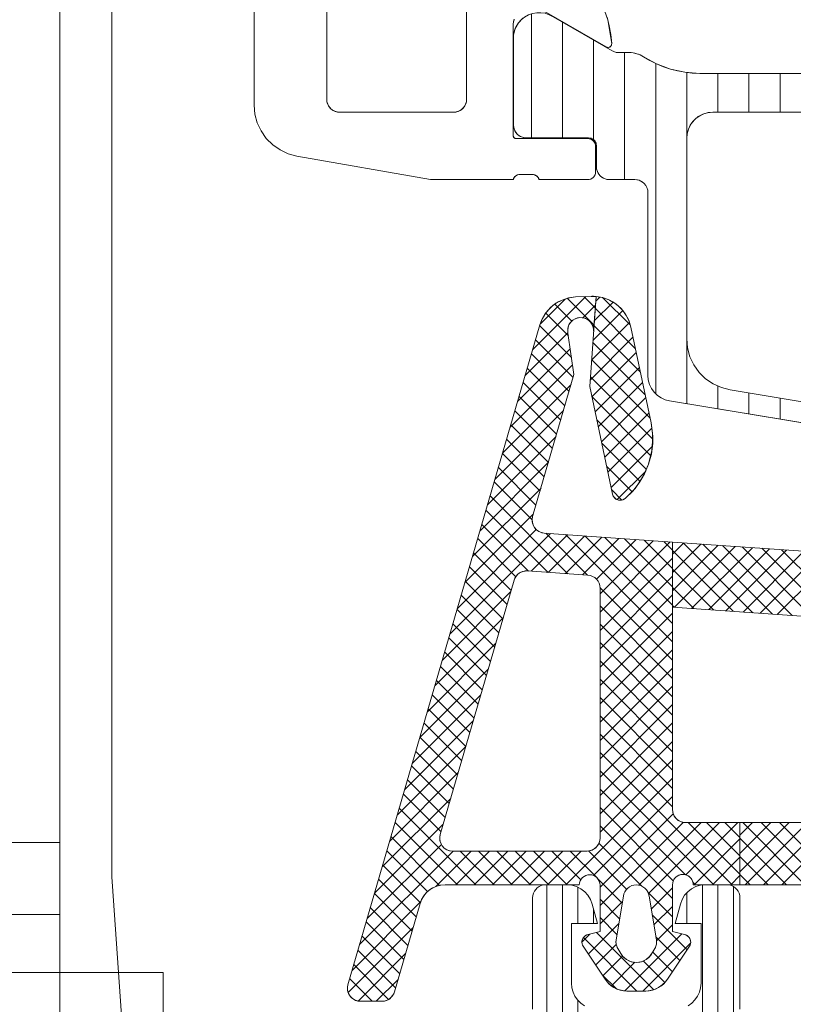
# Model space of a CAD drawing. Header units: metres. Extents: x 69 to 122.5, y -21.4 to -4.6.
# Tile 216 of 250: x 82.847 to 82.967, y -13.045 to -12.893. Entities that reach past the tile are written whole.
import ezdxf

# ---------------------------------------------------------------- set-up
doc = ezdxf.new("R2010")
doc.units = ezdxf.units.M
doc.header["$LTSCALE"] = 0.02
doc.layers.add('032_Metallarbeiten-Fenster', color=7, linetype='Continuous', lineweight=5)
doc.layers.add('Keine', color=7, linetype='Continuous', lineweight=9)

msp = doc.modelspace()

# ---------------------------------------------------------------- linework, layer by layer
at = {"layer": '032_Metallarbeiten-Fenster', "color": 251, "linetype": 'Continuous', "lineweight": 9, "true_color": 0x555555}
for p, q in [((82.92626, -12.91095), (82.92626, -12.89183)), ((82.93106, -12.91095), (82.93106, -12.89308)), ((82.93586, -12.91123), (82.93586, -12.89585)), ((82.94066, -12.91739), (82.94066, -12.89779)), ((82.94546, -12.95043), (82.94546, -12.89947)), ((82.95026, -12.95198), (82.95026, -12.90086)), ((82.95506, -12.90699), (82.95506, -12.90099)), ((82.95986, -12.90699), (82.95986, -12.90099)), ((82.96466, -12.90699), (82.96466, -12.90099)), ((82.92646, -12.94364), (82.93466, -12.93543)), ((82.92765, -12.93962), (82.93146, -12.93581)), ((82.93593, -12.93982), (82.93183, -12.93571)), ((82.93612, -12.93717), (82.93439, -12.93545)), ((82.93619, -12.93614), (82.93683, -12.93551)), ((82.94151, -12.9398), (82.93732, -12.93561)), ((82.93251, -12.93922), (82.92989, -12.9366)), ((82.93422, -12.93871), (82.93615, -12.93678)), ((82.93577, -12.94222), (82.94039, -12.9376)), ((82.93598, -12.93918), (82.93888, -12.93628)), ((82.94231, -12.94343), (82.93612, -12.93724)), ((82.93197, -12.94151), (82.92847, -12.938)), ((82.93246, -12.94482), (82.92754, -12.93991)), ((82.93555, -12.94527), (82.9414, -12.93942)), ((82.93575, -12.94), (82.93593, -12.93982)), ((82.94308, -12.94703), (82.93593, -12.93988)), ((82.9253, -12.94763), (82.9319, -12.94102)), ((82.93271, -12.94791), (82.92691, -12.9421)), ((82.93534, -12.94831), (82.94194, -12.9417)), ((82.92414, -12.95162), (82.93226, -12.94349)), ((82.94384, -12.95062), (82.93574, -12.94252)), ((82.93208, -12.9501), (82.92627, -12.94429)), ((82.94461, -12.95421), (82.93556, -12.94517)), ((82.9356, -12.95088), (82.94244, -12.94404)), ((82.92297, -12.95561), (82.93262, -12.94596)), ((82.93144, -12.95229), (82.92563, -12.94648)), ((82.9361, -12.95321), (82.94294, -12.94637)), ((82.94499, -12.95743), (82.93537, -12.94781)), ((82.92181, -12.9596), (82.93239, -12.94902)), ((82.9308, -12.95448), (82.92499, -12.94867)), ((82.93659, -12.95554), (82.94343, -12.9487)), ((82.95506, -12.95277), (82.95506, -12.94925)), ((82.93016, -12.95667), (82.92436, -12.95086)), ((82.94472, -12.95999), (82.9356, -12.95086)), ((82.93709, -12.95787), (82.94393, -12.95103)), ((82.95986, -12.95356), (82.95986, -12.95032)), ((82.96466, -12.95436), (82.96466, -12.95111)), ((82.92065, -12.96359), (82.93123, -12.95301)), ((82.92953, -12.95886), (82.92372, -12.95306)), ((82.94403, -12.96212), (82.93636, -12.95445)), ((82.93759, -12.9602), (82.94443, -12.95336)), ((82.92889, -12.96105), (82.92308, -12.95525)), ((82.93808, -12.96254), (82.94487, -12.95574)), ((82.91949, -12.96758), (82.93007, -12.957)), ((82.92825, -12.96324), (82.92244, -12.95744)), ((82.94305, -12.96397), (82.93713, -12.95805)), ((82.93858, -12.96487), (82.94495, -12.9585)), ((82.92761, -12.96544), (82.9218, -12.95963)), ((82.91833, -12.97157), (82.92891, -12.96099)), ((82.92697, -12.96763), (82.92117, -12.96182)), ((82.94181, -12.96556), (82.93789, -12.96164)), ((82.93951, -12.96676), (82.94393, -12.96235)), ((82.91717, -12.97556), (82.92775, -12.96498)), ((82.92639, -12.96987), (82.92053, -12.96401)), ((82.9319, -12.9782), (82.91989, -12.9662)), ((82.94025, -12.96683), (82.93866, -12.96523)), ((82.91601, -12.97955), (82.92658, -12.96897)), ((82.92886, -12.97799), (82.91925, -12.96839)), ((82.92581, -12.97778), (82.91862, -12.97058)), ((82.91368, -12.98753), (82.92921, -12.972)), ((82.91484, -12.98354), (82.927, -12.97138)), ((82.92623, -12.97781), (82.93185, -12.97219)), ((82.93494, -12.97842), (82.92847, -12.97195)), ((82.92887, -12.97799), (82.93449, -12.97237)), ((82.94806, -12.98871), (82.93151, -12.97216)), ((82.93152, -12.97818), (82.93714, -12.97256)), ((82.94806, -12.98588), (82.93455, -12.97238)), ((82.94806, -12.98306), (82.93759, -12.97259)), ((82.92386, -12.97866), (82.91798, -12.97277)), ((82.93416, -12.97836), (82.93978, -12.97274)), ((82.93631, -12.97904), (82.94243, -12.97293)), ((82.93686, -12.98132), (82.94507, -12.97311)), ((82.93686, -12.98415), (82.94771, -12.9733)), ((82.94806, -12.98023), (82.94064, -12.9728)), ((82.94806, -12.9774), (82.94368, -12.97301)), ((82.94806, -12.97457), (82.94672, -12.97323)), ((82.94806, -12.97518), (82.9498, -12.97344)), ((82.94806, -12.97801), (82.95245, -12.97363)), ((82.94806, -12.98084), (82.95509, -12.97381)), ((82.94836, -12.98337), (82.95773, -12.974)), ((82.96046, -12.98421), (82.94968, -12.97343)), ((82.95101, -12.98355), (82.96038, -12.97418)), ((82.9635, -12.98442), (82.95273, -12.97365)), ((82.96654, -12.98464), (82.95577, -12.97386)), ((82.96959, -12.98485), (82.95881, -12.97407)), ((82.92315, -12.98077), (82.91734, -12.97496)), ((82.95742, -12.984), (82.94806, -12.97464)), ((82.95365, -12.98374), (82.96302, -12.97437)), ((82.9563, -12.98392), (82.96566, -12.97455)), ((82.95894, -12.98411), (82.96831, -12.97474)), ((82.96158, -12.98429), (82.97095, -12.97492)), ((82.97263, -12.98506), (82.96185, -12.97428)), ((82.96423, -12.98448), (82.9736, -12.97511)), ((82.9757, -12.98531), (82.96489, -12.9745)), ((82.92251, -12.98296), (82.9167, -12.97715)), ((82.93686, -12.98698), (82.94806, -12.97578)), ((82.93686, -12.9898), (82.94806, -12.9786)), ((82.95438, -12.98379), (82.94806, -12.97747)), ((82.92187, -12.98515), (82.91606, -12.97934)), ((82.91252, -12.99152), (82.9231, -12.98094)), ((82.92124, -12.98734), (82.91543, -12.98153)), ((82.94806, -12.99154), (82.93685, -12.98033)), ((82.93686, -12.99263), (82.94806, -12.98143)), ((82.95134, -12.98357), (82.94806, -12.9803)), ((82.94806, -12.99437), (82.93686, -12.98317)), ((82.9483, -12.98336), (82.94806, -12.98312)), ((82.9206, -12.98953), (82.91479, -12.98372)), ((82.93686, -12.99546), (82.94806, -12.98426)), ((82.91136, -12.99551), (82.92194, -12.98493)), ((82.91996, -12.99172), (82.91415, -12.98592)), ((82.94806, -12.9972), (82.93686, -12.986)), ((82.93686, -12.99829), (82.94806, -12.98709)), ((82.9102, -12.9995), (82.92078, -12.98892)), ((82.91932, -12.99391), (82.91351, -12.98811)), ((82.94806, -13.00003), (82.93686, -12.98883)), ((82.91868, -12.9961), (82.91288, -12.9903)), ((82.93686, -13.00112), (82.94806, -12.98992)), ((82.94806, -13.00285), (82.93686, -12.99165)), ((82.90904, -13.00349), (82.91961, -12.99291)), ((82.91805, -12.9983), (82.91224, -12.99249)), ((82.93686, -13.00395), (82.94806, -12.99275)), ((82.91741, -13.00049), (82.9116, -12.99468)), ((82.94806, -13.00568), (82.93686, -12.99448)), ((82.90787, -13.00748), (82.91845, -12.9969)), ((82.91677, -13.00268), (82.91096, -12.99687)), ((82.93686, -13.00677), (82.94806, -12.99557)), ((82.94806, -13.00851), (82.93686, -12.99731)), ((82.93686, -13.0096), (82.94806, -12.9984)), ((82.91613, -13.00487), (82.91032, -12.99906)), ((82.90671, -13.01147), (82.91729, -13.00089)), ((82.9155, -13.00706), (82.90969, -13.00125)), ((82.94806, -13.01134), (82.93686, -13.00014)), ((82.93686, -13.01243), (82.94806, -13.00123)), ((82.94806, -13.01417), (82.93686, -13.00297)), ((82.91486, -13.00925), (82.90905, -13.00344)), ((82.93686, -13.01526), (82.94806, -13.00406)), ((82.90555, -13.01546), (82.91613, -13.00488)), ((82.91422, -13.01144), (82.90841, -13.00563)), ((82.95726, -13.02619), (82.93686, -13.0058)), ((82.93686, -13.01809), (82.94806, -13.00689)), ((82.90439, -13.01945), (82.91497, -13.00887)), ((82.91358, -13.01363), (82.90777, -13.00782)), ((82.95443, -13.02619), (82.93686, -13.00862)), ((82.91294, -13.01582), (82.90714, -13.01001)), ((82.93159, -13.02619), (82.94806, -13.00972)), ((82.95006, -13.02465), (82.93686, -13.01145)), ((82.90323, -13.02344), (82.91381, -13.01286)), ((82.91231, -13.01801), (82.9065, -13.0122)), ((82.93584, -13.02476), (82.94806, -13.01255)), ((82.91766, -13.02619), (82.90586, -13.01439)), ((82.94818, -13.0256), (82.93686, -13.01428)), ((82.91483, -13.02619), (82.90522, -13.01658)), ((82.93686, -13.02658), (82.94818, -13.01525)), ((82.93686, -13.0294), (82.94971, -13.01656)), ((82.94285, -13.02624), (82.9525, -13.01659)), ((82.94436, -13.02756), (82.95533, -13.01659)), ((82.95009, -13.02466), (82.95816, -13.01659)), ((82.95846, -13.02457), (82.95049, -13.01659)), ((82.95846, -13.02174), (82.95331, -13.01659)), ((82.95846, -13.01891), (82.95614, -13.01659)), ((82.95846, -13.01853), (82.96039, -13.01659)), ((82.95846, -13.02136), (82.96322, -13.01659)), ((82.95846, -13.02418), (82.96605, -13.01659)), ((82.9685, -13.02619), (82.9589, -13.01659)), ((82.95928, -13.02619), (82.96888, -13.01659)), ((82.97133, -13.02619), (82.96173, -13.01659)), ((82.96211, -13.02619), (82.97171, -13.01659)), ((82.97416, -13.02619), (82.96456, -13.01659)), ((82.96494, -13.02619), (82.97454, -13.01659)), ((82.90207, -13.02743), (82.91264, -13.01685)), ((82.94806, -13.02831), (82.93686, -13.01711)), ((82.9121, -13.02629), (82.90459, -13.01878)), ((82.94333, -13.02641), (82.9367, -13.01978)), ((82.95139, -13.02619), (82.95846, -13.01912)), ((82.96567, -13.02619), (82.95846, -13.01898)), ((82.89974, -13.03541), (82.91416, -13.02099)), ((82.9009, -13.03142), (82.91237, -13.01996)), ((82.91023, -13.02725), (82.90395, -13.02097)), ((82.91152, -13.02646), (82.91699, -13.02099)), ((82.91462, -13.02619), (82.91982, -13.02099)), ((82.92049, -13.02619), (82.91529, -13.02099)), ((82.91744, -13.02619), (82.92264, -13.02099)), ((82.92332, -13.02619), (82.91812, -13.02099)), ((82.92027, -13.02619), (82.92547, -13.02099)), ((82.92614, -13.02619), (82.92094, -13.02099)), ((82.9231, -13.02619), (82.9283, -13.02099)), ((82.92897, -13.02619), (82.92377, -13.02099)), ((82.92593, -13.02619), (82.93113, -13.02099)), ((82.9318, -13.02619), (82.9266, -13.02099)), ((82.92876, -13.02619), (82.93396, -13.02099)), ((82.93388, -13.02545), (82.92943, -13.02099)), ((82.93635, -13.02509), (82.93226, -13.02099)), ((82.94097, -13.02687), (82.93507, -13.02097)), ((82.95421, -13.02619), (82.95846, -13.02195)), ((82.96284, -13.02619), (82.95846, -13.02181)), ((82.90912, -13.02897), (82.90331, -13.02316)), ((82.90848, -13.03116), (82.90267, -13.02535)), ((82.94029, -13.02903), (82.93643, -13.02516)), ((82.9516, -13.02619), (82.9512, -13.02579)), ((82.95704, -13.02619), (82.95846, -13.02478)), ((82.96002, -13.02619), (82.95846, -13.02463)), ((82.94806, -13.03114), (82.94426, -13.02734)), ((82.94478, -13.02997), (82.94806, -13.02669)), ((82.89858, -13.0394), (82.9092, -13.02878)), ((82.90784, -13.03335), (82.90203, -13.02754)), ((82.93989, -13.03145), (82.93686, -13.02842)), ((82.93686, -13.03223), (82.94034, -13.02875)), ((82.9072, -13.03554), (82.9014, -13.02973)), ((82.94519, -13.03239), (82.94806, -13.02952)), ((82.90657, -13.03773), (82.90076, -13.03192)), ((82.93948, -13.03387), (82.93686, -13.03125)), ((82.9503, -13.03621), (82.94493, -13.03083)), ((82.89798, -13.04282), (82.908, -13.03281)), ((82.93506, -13.03686), (82.93977, -13.03215)), ((82.94559, -13.03482), (82.94806, -13.03235)), ((82.90593, -13.03992), (82.90012, -13.03411)), ((82.93406, -13.03503), (82.93528, -13.03381)), ((82.94254, -13.04259), (82.93429, -13.03434)), ((82.94516, -13.04238), (82.93632, -13.03354)), ((82.94067, -13.04257), (82.94947, -13.03377)), ((82.94917, -13.0379), (82.9455, -13.03423)), ((82.90529, -13.04211), (82.89948, -13.0363)), ((82.93619, -13.03856), (82.93936, -13.03539)), ((82.94347, -13.04259), (82.95084, -13.03522)), ((82.89951, -13.04413), (82.90684, -13.0368)), ((82.93732, -13.04025), (82.94035, -13.03723)), ((82.94687, -13.04126), (82.94354, -13.03793)), ((82.94803, -13.0396), (82.945, -13.03657)), ((82.90422, -13.04387), (82.89885, -13.03849)), ((82.93862, -13.04179), (82.94226, -13.03815)), ((82.90169, -13.04417), (82.89821, -13.04068)), ((82.9023, -13.04417), (82.90568, -13.04079)), ((82.93934, -13.04222), (82.93721, -13.04009))]:
    msp.add_line(p, q, dxfattribs=at)
at = {"layer": '032_Metallarbeiten-Fenster', "color": 7, "lineweight": 13}
for p, q in [((82.93876, -12.89752), (82.92962, -12.89225)), ((82.9235, -12.89505), (82.9235, -12.90895)), ((82.9414, -12.89779), (82.93976, -12.89779)), ((82.97187, -12.90099), (82.95225, -12.90099)), ((82.9255, -12.91095), (82.9351, -12.91095)), ((82.9363, -12.91215), (82.9363, -12.91539)), ((82.9383, -12.91739), (82.94226, -12.91739)), ((82.94426, -12.91939), (82.94426, -12.9476)), ((82.94761, -12.95154), (83.05346, -12.96899))]:
    msp.add_line(p, q, dxfattribs=at)
at = {"layer": '032_Metallarbeiten-Fenster', "color": 7, "lineweight": 9}
for p, q in [((82.85346, -13.03972), (82.85346, -13.0308)), ((82.83342, -13.03972), (82.86942, -13.03972)), ((82.86942, -13.03972), (82.86942, -13.05172))]:
    msp.add_line(p, q, dxfattribs=at)
at = {"layer": '032_Metallarbeiten-Fenster', "color": 7, "linetype": 'Continuous', "lineweight": 13}
for points in [[(82.85346, -13.32139), (82.85346, -12.82339)], [(82.92361, -12.89263), (82.9235, -12.893), (82.92346, -12.89339), (82.92346, -12.91059), (82.92347, -12.91069), (82.92349, -12.91078), (82.92354, -12.91086), (82.9236, -12.91093), (82.92367, -12.91099), (82.92375, -12.91104), (82.92384, -12.91106), (82.92394, -12.91107), (82.93498, -12.91107), (82.93521, -12.9111), (82.93544, -12.91116), (82.93565, -12.91127), (82.93583, -12.91142), (82.93598, -12.91161), (82.93609, -12.91181), (82.93616, -12.91204), (82.93618, -12.91227), (82.93618, -12.91619), (82.93616, -12.91643), (82.93609, -12.91665), (82.93598, -12.91686), (82.93583, -12.91704), (82.93565, -12.91719), (82.93544, -12.9173), (82.93521, -12.91737), (82.93498, -12.91739), (82.92746, -12.91739), (82.9274, -12.91723), (82.92731, -12.91708), (82.9272, -12.91694), (82.92707, -12.91682), (82.92692, -12.91673), (82.92676, -12.91665), (82.92659, -12.91661), (82.92641, -12.91659), (82.92455, -12.91659), (82.92437, -12.9166), (82.92419, -12.91664), (82.92402, -12.91671), (82.92387, -12.91681), (82.92373, -12.91693), (82.92362, -12.91707), (82.92352, -12.91722), (82.92346, -12.91739), (82.91068, -12.91739), (82.89007, -12.91376), (82.88872, -12.9134), (82.88746, -12.91281), (82.88632, -12.91201), (82.88533, -12.91102), (82.88453, -12.90988), (82.88394, -12.90862), (82.88358, -12.90727), (82.88346, -12.90588), (82.88346, -12.84619)], [(82.86146, -12.85779), (82.86146, -13.02499), (82.86319, -13.04928)], [(82.89466, -12.88739), (82.89466, -12.90499), (82.8947, -12.90538), (82.89481, -12.90576), (82.895, -12.9061), (82.89524, -12.90641), (82.89555, -12.90666), (82.89589, -12.90684), (82.89627, -12.90695), (82.89666, -12.90699), (82.91426, -12.90699), (82.91465, -12.90695), (82.91502, -12.90684), (82.91537, -12.90666), (82.91567, -12.90641), (82.91592, -12.9061), (82.91611, -12.90576), (82.91622, -12.90538), (82.91626, -12.90499), (82.91626, -12.88739)], [(82.93795, -12.8923), (82.93828, -12.89365), (82.93852, -12.89502), (82.93866, -12.8964), (82.93865, -12.89655), (82.9386, -12.89669), (82.93851, -12.89681), (82.9384, -12.89691), (82.93826, -12.89697), (82.93811, -12.89699), (82.93797, -12.89697), (82.93783, -12.89692), (82.92826, -12.89139)], [(83.05346, -12.96899), (82.94761, -12.95154), (82.94693, -12.95137), (82.94629, -12.95108), (82.94571, -12.95068), (82.94521, -12.95019), (82.9448, -12.94961), (82.9445, -12.94898), (82.94432, -12.9483), (82.94426, -12.9476), (82.94426, -12.91939), (82.94422, -12.919), (82.94411, -12.91863), (82.94392, -12.91828), (82.94367, -12.91798), (82.94337, -12.91773), (82.94302, -12.91754), (82.94265, -12.91743), (82.94226, -12.91739), (82.9383, -12.91739), (82.93791, -12.91735), (82.93753, -12.91724), (82.93719, -12.91706), (82.93688, -12.91681), (82.93664, -12.9165), (82.93645, -12.91616), (82.93634, -12.91578), (82.9363, -12.91539), (82.9363, -12.91215), (82.93628, -12.91192), (82.93621, -12.91169), (82.9361, -12.91148), (82.93595, -12.9113), (82.93577, -12.91115), (82.93556, -12.91104), (82.93533, -12.91097), (82.9351, -12.91095), (82.9255, -12.91095), (82.92511, -12.91091), (82.92473, -12.9108), (82.92439, -12.91062), (82.92408, -12.91037), (82.92384, -12.91006), (82.92365, -12.90972), (82.92354, -12.90934), (82.9235, -12.90895), (82.9235, -12.89505), (82.92376, -12.89408), (82.92426, -12.89322), (82.92495, -12.8925)], [(82.92962, -12.89225), (82.93876, -12.89752), (82.93887, -12.89759), (82.93899, -12.89764), (82.93911, -12.89769), (82.93924, -12.89772), (82.93937, -12.89775), (82.93949, -12.89778), (82.93962, -12.89779), (82.93976, -12.89779), (82.9414, -12.89779), (82.94169, -12.8978), (82.94197, -12.89783), (82.94225, -12.89788), (82.94253, -12.89796), (82.9428, -12.89805), (82.94307, -12.89816), (82.94333, -12.89829), (82.94357, -12.89843), (82.94456, -12.89902), (82.94558, -12.89954), (82.94664, -12.89998), (82.94773, -12.90034), (82.94884, -12.90062), (82.94997, -12.90083), (82.9511, -12.90095), (82.95225, -12.90099), (82.97187, -12.90099)], [(82.97506, -12.90699), (82.95426, -12.90699), (82.95348, -12.90707), (82.95273, -12.9073), (82.95204, -12.90767), (82.95143, -12.90816), (82.95093, -12.90877), (82.95056, -12.90946), (82.95034, -12.91021), (82.95026, -12.91099), (82.95026, -12.94195), (82.95038, -12.94335), (82.95075, -12.94471), (82.95135, -12.94598), (82.95216, -12.94713), (82.95316, -12.94811), (82.95432, -12.94891), (82.9556, -12.94949), (82.95696, -12.94984), (82.97673, -12.9531)], [(82.97726, -12.97536), (82.94806, -12.97332), (82.94806, -12.98334), (82.9754, -12.98526)], [(82.97526, -13.01659), (82.95846, -13.01659), (82.95846, -13.02619), (82.97606, -13.02619)]]:
    msp.add_lwpolyline(points, dxfattribs=at)
at = {"layer": '032_Metallarbeiten-Fenster', "color": 7, "lineweight": 13}
for points in [[(82.92358, -12.89271), (82.92349, -12.89305), (82.92346, -12.89339), (82.92346, -12.91059), (82.92346, -12.91059), (82.92347, -12.91068), (82.92349, -12.91076), (82.92352, -12.91083), (82.92357, -12.9109), (82.92363, -12.91096), (82.9237, -12.91101), (82.92377, -12.91104), (82.92386, -12.91107), (82.92394, -12.91107), (82.93498, -12.91107), (82.93498, -12.91107), (82.93519, -12.91109), (82.93539, -12.91114), (82.93558, -12.91123), (82.93575, -12.91135), (82.9359, -12.9115), (82.93602, -12.91167), (82.93611, -12.91186), (82.93616, -12.91206), (82.93618, -12.91227), (82.93618, -12.91619), (82.93618, -12.91619), (82.93616, -12.9164), (82.93611, -12.9166), (82.93602, -12.91679), (82.9359, -12.91696), (82.93575, -12.91711), (82.93558, -12.91723), (82.93539, -12.91732), (82.93519, -12.91737), (82.93498, -12.91739), (82.92746, -12.91739), (82.92746, -12.91739), (82.92738, -12.9172), (82.92727, -12.91702), (82.92713, -12.91687), (82.92696, -12.91675), (82.92677, -12.91666), (82.92657, -12.91661), (82.92637, -12.91659), (82.92455, -12.91659), (82.92455, -12.91659), (82.92434, -12.91661), (82.92414, -12.91666), (82.92396, -12.91675), (82.92379, -12.91687), (82.92365, -12.91702), (82.92354, -12.9172), (82.92346, -12.91739), (82.91068, -12.91739), (82.89007, -12.91376), (82.89007, -12.91376), (82.88872, -12.9134), (82.88746, -12.91281), (82.88632, -12.91201), (82.88533, -12.91102), (82.88453, -12.90988), (82.88394, -12.90862), (82.88358, -12.90727), (82.88346, -12.90588), (82.88346, -12.84619)], [(82.89466, -12.88739), (82.89466, -12.90499), (82.89466, -12.90499), (82.89469, -12.90534), (82.89478, -12.90568), (82.89493, -12.90599), (82.89513, -12.90628), (82.89537, -12.90652), (82.89566, -12.90672), (82.89597, -12.90687), (82.89631, -12.90696), (82.89666, -12.90699), (82.91426, -12.90699), (82.91461, -12.90696), (82.91494, -12.90687), (82.91526, -12.90672), (82.91554, -12.90652), (82.91579, -12.90628), (82.91599, -12.90599), (82.91614, -12.90568), (82.91623, -12.90534), (82.91626, -12.90499), (82.91626, -12.88739)], [(82.93683, -12.88925), (82.93807, -12.89274), (82.93866, -12.8964), (82.93866, -12.8964), (82.93865, -12.89651), (82.93863, -12.89662), (82.93858, -12.89672), (82.93852, -12.8968), (82.93844, -12.89688), (82.93835, -12.89694), (82.93825, -12.89697), (82.93814, -12.89699), (82.93803, -12.89699), (82.93793, -12.89696), (82.93783, -12.89692), (82.92826, -12.89139)], [(82.9235, -12.89505), (82.92365, -12.8944), (82.9239, -12.89378), (82.92426, -12.89322), (82.9247, -12.89272), (82.92522, -12.8923), (82.9258, -12.89198), (82.9258, -12.89198), (82.92642, -12.89175), (82.92708, -12.89163), (82.92774, -12.89163), (82.9284, -12.89173), (82.92903, -12.89194), (82.92962, -12.89225)], [(82.93976, -12.89779), (82.93949, -12.89778), (82.93924, -12.89772), (82.93924, -12.89772), (82.93899, -12.89764), (82.93876, -12.89752)], [(82.9414, -12.89779), (82.94197, -12.89783), (82.94253, -12.89796), (82.94253, -12.89796), (82.94307, -12.89816), (82.94357, -12.89843)], [(82.95225, -12.90099), (82.94997, -12.90083), (82.94773, -12.90034), (82.94773, -12.90034), (82.94558, -12.89954), (82.94357, -12.89843)], [(82.97673, -12.9531), (82.95696, -12.94984), (82.95696, -12.94984), (82.9556, -12.94949), (82.95432, -12.94891), (82.95316, -12.94811), (82.95216, -12.94713), (82.95135, -12.94598), (82.95075, -12.94471), (82.95038, -12.94335), (82.95026, -12.94195), (82.95026, -12.91099), (82.95026, -12.91099), (82.95032, -12.9103), (82.9505, -12.90963), (82.95079, -12.90899), (82.95119, -12.90842), (82.95169, -12.90793), (82.95226, -12.90753), (82.95289, -12.90723), (82.95356, -12.90705), (82.95426, -12.90699), (82.97506, -12.90699)], [(82.9255, -12.91095), (82.92519, -12.91093), (82.92488, -12.91085), (82.92459, -12.91073), (82.92432, -12.91057), (82.92408, -12.91037), (82.92408, -12.91037), (82.92388, -12.91013), (82.92372, -12.90986), (82.9236, -12.90957), (82.92352, -12.90927), (82.9235, -12.90895)], [(82.9351, -12.91095), (82.93529, -12.91097), (82.93547, -12.91101), (82.93564, -12.91108), (82.9358, -12.91118), (82.93595, -12.9113), (82.93595, -12.9113), (82.93607, -12.91145), (82.93617, -12.91161), (82.93624, -12.91178), (82.93628, -12.91196), (82.9363, -12.91215)], [(82.9383, -12.91739), (82.93799, -12.91737), (82.93768, -12.91729), (82.93739, -12.91717), (82.93712, -12.91701), (82.93688, -12.91681), (82.93688, -12.91681), (82.93668, -12.91657), (82.93652, -12.9163), (82.9364, -12.91601), (82.93632, -12.91571), (82.9363, -12.91539)], [(82.94226, -12.91739), (82.94257, -12.91742), (82.94288, -12.91749), (82.94317, -12.91761), (82.94343, -12.91777), (82.94367, -12.91798), (82.94367, -12.91798), (82.94392, -12.91828), (82.94411, -12.91863), (82.94422, -12.919), (82.94426, -12.91939)], [(82.94761, -12.95154), (82.94693, -12.95137), (82.94629, -12.95108), (82.94571, -12.95068), (82.94521, -12.95019), (82.94521, -12.95019), (82.9448, -12.94961), (82.9445, -12.94898), (82.94432, -12.9483), (82.94426, -12.9476)], [(82.9754, -12.98526), (82.94806, -12.98334), (82.94806, -12.97332), (82.97726, -12.97536)], [(82.97606, -13.02619), (82.95846, -13.02619), (82.95846, -13.01659), (82.97526, -13.01659)]]:
    msp.add_lwpolyline(points, dxfattribs=at)
at = {"layer": '032_Metallarbeiten-Fenster', "color": 7, "linetype": 'Continuous', "lineweight": 13}
for points in [[(82.93577, -12.93539), (82.93567, -12.93539), (82.93558, -12.93539), (82.93548, -12.9354), (82.93307, -12.9355), (82.93214, -12.93562), (82.93125, -12.93587), (82.9304, -12.93626), (82.92963, -12.93678), (82.92894, -12.93741), (82.92836, -12.93814), (82.9279, -12.93895), (82.92757, -12.93982), (82.89794, -13.04161), (82.89786, -13.04206), (82.89789, -13.04252), (82.89803, -13.04297), (82.89826, -13.04337), (82.89858, -13.0437), (82.89896, -13.04395), (82.8994, -13.04411), (82.89986, -13.04417), (82.90319, -13.04417), (82.90351, -13.04414), (82.90382, -13.04406), (82.90412, -13.04394), (82.90439, -13.04377), (82.90463, -13.04355), (82.90484, -13.0433), (82.905, -13.04303), (82.90511, -13.04272), (82.90909, -13.02907), (82.90931, -13.02847), (82.90964, -13.02792), (82.91004, -13.02742), (82.91053, -13.02699), (82.91107, -13.02665), (82.91166, -13.0264), (82.91229, -13.02624), (82.91293, -13.02619), (82.93366, -13.02619), (82.9337, -13.02588), (82.9338, -13.02559), (82.93395, -13.02532), (82.93416, -13.02509), (82.9344, -13.0249), (82.93468, -13.02476), (82.93498, -13.02467), (82.93529, -13.02465), (82.93559, -13.02468), (82.93589, -13.02478), (82.93616, -13.02493), (82.9364, -13.02513), (82.93659, -13.02537), (82.93674, -13.02564), (82.93683, -13.02594), (82.93686, -13.02625), (82.93686, -13.03339), (82.9348, -13.03394), (82.93459, -13.03405), (82.93441, -13.0342), (82.93426, -13.03438), (82.93415, -13.03459), (82.93408, -13.03482), (82.93406, -13.03505), (82.93408, -13.03528), (82.93415, -13.03551), (82.93755, -13.04059), (82.93784, -13.04102), (82.93818, -13.04142), (82.93858, -13.04176), (82.93901, -13.04205), (82.93948, -13.04229), (82.93998, -13.04245), (82.94049, -13.04256), (82.94101, -13.04259), (82.94391, -13.04259), (82.94443, -13.04256), (82.94494, -13.04245), (82.94544, -13.04229), (82.94591, -13.04205), (82.94634, -13.04176), (82.94674, -13.04142), (82.94708, -13.04102), (82.94737, -13.04059), (82.95077, -13.03551), (82.95084, -13.03528), (82.95086, -13.03505), (82.95084, -13.03482), (82.95077, -13.03459), (82.95066, -13.03438), (82.95051, -13.0342), (82.95033, -13.03405), (82.95012, -13.03394), (82.94806, -13.03339), (82.94806, -13.02619), (82.94809, -13.02588), (82.94818, -13.02558), (82.94833, -13.0253), (82.94853, -13.02506), (82.94877, -13.02486), (82.94905, -13.02471), (82.94935, -13.02462), (82.94966, -13.02459), (82.94997, -13.02462), (82.95027, -13.02471), (82.95055, -13.02486), (82.95079, -13.02506), (82.95099, -13.0253), (82.95114, -13.02558), (82.95123, -13.02588), (82.95126, -13.02619), (82.95846, -13.02619), (82.95846, -13.01659), (82.95006, -13.01659), (82.94967, -13.01655), (82.9493, -13.01644), (82.94895, -13.01625), (82.94865, -13.01601), (82.9484, -13.0157), (82.94821, -13.01536), (82.9481, -13.01498), (82.94806, -13.01459), (82.94806, -12.97332), (82.92824, -12.97193), (82.92781, -12.97185), (82.9274, -12.97168), (82.92704, -12.97142), (82.92674, -12.97108), (82.92653, -12.97069), (82.92641, -12.97026), (82.92639, -12.96982), (82.92646, -12.96938), (82.93284, -12.94747), (82.93191, -12.94106), (82.93187, -12.94064), (82.93192, -12.94022), (82.93206, -12.93982), (82.93228, -12.93946), (82.93257, -12.93915), (82.93292, -12.93891), (82.93331, -12.93875), (82.93373, -12.93868), (82.93415, -12.93869), (82.93456, -12.93879), (82.93494, -12.93898), (82.93527, -12.93924), (82.93554, -12.93957), (82.93573, -12.93994), (82.93584, -12.94035), (82.93587, -12.94077), (82.93624, -12.93541), (82.93615, -12.93541), (82.93605, -12.9354), (82.93596, -12.9354), (82.93586, -12.93539)], [(82.93624, -12.93541), (82.93527, -12.94932), (82.9388, -12.96592), (82.9389, -12.96621), (82.93908, -12.96646), (82.93931, -12.96667), (82.93959, -12.9668), (82.93989, -12.96686), (82.9402, -12.96685), (82.94049, -12.96675), (82.94075, -12.96659), (82.94191, -12.96546), (82.94292, -12.96419), (82.94374, -12.96279), (82.94437, -12.9613), (82.94479, -12.95974), (82.945, -12.95813), (82.94498, -12.95651), (82.94475, -12.95491), (82.94161, -12.94014), (82.94134, -12.93923), (82.94092, -12.93836), (82.94037, -12.93758), (82.93971, -12.93689), (82.93894, -12.93632), (82.9381, -12.93587), (82.93719, -12.93557)], [(82.92566, -12.97777), (82.935, -12.97842), (82.93537, -12.97848), (82.93572, -12.97861), (82.93604, -12.9788), (82.93632, -12.97905), (82.93655, -12.97935), (82.93672, -12.97968), (82.93683, -12.98004), (82.93686, -12.98042), (82.93686, -13.01899), (82.93682, -13.01938), (82.93671, -13.01976), (82.93652, -13.0201), (82.93628, -13.02041), (82.93597, -13.02065), (82.93563, -13.02084), (82.93525, -13.02095), (82.93486, -13.02099), (82.9141, -13.02099), (82.91364, -13.02094), (82.91321, -13.02078), (82.91282, -13.02053), (82.9125, -13.02019), (82.91227, -13.01979), (82.91214, -13.01935), (82.91211, -13.01889), (82.91218, -13.01843), (82.9236, -12.97921), (82.92373, -12.97889), (82.9239, -12.9786), (82.92412, -12.97834), (82.92438, -12.97812), (82.92467, -12.97795), (82.92499, -12.97784), (82.92532, -12.97777)], [(82.94246, -13.0262), (82.94282, -13.02623), (82.94317, -13.02633), (82.94349, -13.02649), (82.94379, -13.0267), (82.94403, -13.02696), (82.94423, -13.02727), (82.94437, -13.0276), (82.94445, -13.02796), (82.94557, -13.03467), (82.94559, -13.03485), (82.9456, -13.03502), (82.94559, -13.03519), (82.94557, -13.03536), (82.94553, -13.03553), (82.94548, -13.03569), (82.94541, -13.03585), (82.94533, -13.036), (82.94501, -13.03656), (82.94457, -13.03722), (82.94397, -13.03774), (82.94325, -13.03807), (82.94246, -13.03818), (82.94167, -13.03807), (82.94095, -13.03774), (82.94034, -13.03722), (82.93991, -13.03656), (82.93959, -13.036), (82.93951, -13.03585), (82.93944, -13.03569), (82.93939, -13.03553), (82.93935, -13.03536), (82.93933, -13.03519), (82.93932, -13.03502), (82.93933, -13.03485), (82.93935, -13.03467), (82.94047, -13.02796), (82.94055, -13.0276), (82.94069, -13.02727), (82.94088, -13.02696), (82.94113, -13.0267), (82.94142, -13.02649), (82.94175, -13.02633), (82.9421, -13.02623)]]:
    msp.add_lwpolyline(points, close=True, dxfattribs=at)
at = {"layer": '032_Metallarbeiten-Fenster', "color": 7, "lineweight": 13}
for points in [[(82.95846, -13.01659), (82.95846, -13.02619), (82.95126, -13.02619), (82.95126, -13.02619), (82.95123, -13.02591), (82.95116, -13.02564), (82.95104, -13.02539), (82.95088, -13.02516), (82.95069, -13.02497), (82.95046, -13.02481), (82.95021, -13.02469), (82.94994, -13.02462), (82.94966, -13.02459), (82.94966, -13.02459), (82.94938, -13.02462), (82.94911, -13.02469), (82.94886, -13.02481), (82.94863, -13.02497), (82.94843, -13.02516), (82.94827, -13.02539), (82.94815, -13.02564), (82.94808, -13.02591), (82.94806, -13.02619), (82.94806, -13.03339), (82.95012, -13.03394), (82.95012, -13.03394), (82.9503, -13.03404), (82.95047, -13.03417), (82.95061, -13.03432), (82.95072, -13.0345), (82.9508, -13.03469), (82.95085, -13.03489), (82.95086, -13.0351), (82.95083, -13.03531), (82.95077, -13.03551), (82.94737, -13.04059), (82.94737, -13.04059), (82.94697, -13.04116), (82.94648, -13.04165), (82.94591, -13.04205), (82.94527, -13.04235), (82.9446, -13.04253), (82.94391, -13.04259), (82.94101, -13.04259), (82.94101, -13.04259), (82.94032, -13.04253), (82.93964, -13.04235), (82.93901, -13.04205), (82.93844, -13.04165), (82.93795, -13.04116), (82.93755, -13.04059), (82.93415, -13.03551), (82.93415, -13.03551), (82.93409, -13.03531), (82.93406, -13.0351), (82.93407, -13.03489), (82.93411, -13.03469), (82.93419, -13.0345), (82.93431, -13.03432), (82.93445, -13.03417), (82.93461, -13.03404), (82.9348, -13.03394), (82.93686, -13.03339), (82.93686, -13.02625), (82.93686, -13.02625), (82.93683, -13.02594), (82.93674, -13.02564), (82.93659, -13.02537), (82.9364, -13.02513), (82.93616, -13.02493), (82.93589, -13.02478), (82.93559, -13.02468), (82.93529, -13.02465), (82.93529, -13.02465), (82.93498, -13.02467), (82.93468, -13.02476), (82.9344, -13.0249), (82.93416, -13.02509), (82.93395, -13.02532), (82.9338, -13.02559), (82.9337, -13.02588), (82.93366, -13.02619), (82.91293, -13.02619), (82.91293, -13.02619), (82.91219, -13.02626), (82.91149, -13.02646), (82.91083, -13.02679), (82.91024, -13.02723), (82.90974, -13.02777), (82.90936, -13.02839), (82.90909, -13.02907), (82.90511, -13.04272), (82.90511, -13.04272), (82.90498, -13.04307), (82.90478, -13.04338), (82.90453, -13.04365), (82.90424, -13.04387), (82.90391, -13.04403), (82.90356, -13.04413), (82.90319, -13.04417), (82.89986, -13.04417), (82.89986, -13.04417), (82.89949, -13.04413), (82.89913, -13.04403), (82.8988, -13.04386), (82.89851, -13.04364), (82.89826, -13.04337), (82.89807, -13.04305), (82.89793, -13.0427), (82.89787, -13.04234), (82.89787, -13.04197), (82.89794, -13.04161), (82.92757, -12.93982), (82.92757, -12.93982), (82.92796, -12.93883), (82.92851, -12.93792), (82.92922, -12.93712), (82.93006, -12.93647), (82.931, -12.93597), (82.93201, -12.93564), (82.93307, -12.9355), (82.93548, -12.9354), (82.93548, -12.9354), (82.93624, -12.93541), (82.93587, -12.94077), (82.93587, -12.94077), (82.93585, -12.9404), (82.93576, -12.94003), (82.93561, -12.93969), (82.9354, -12.93938), (82.93513, -12.93912), (82.93482, -12.93891), (82.93447, -12.93876), (82.9341, -12.93869), (82.93373, -12.93868), (82.93373, -12.93868), (82.93336, -12.93874), (82.933, -12.93887), (82.93268, -12.93906), (82.9324, -12.93931), (82.93217, -12.93961), (82.93201, -12.93995), (82.9319, -12.94031), (82.93187, -12.94068), (82.93191, -12.94106), (82.93284, -12.94747), (82.92646, -12.96938), (82.92646, -12.96938), (82.9264, -12.96973), (82.92639, -12.97009), (82.92645, -12.97044), (82.92657, -12.97077), (82.92674, -12.97108), (82.92697, -12.97136), (82.92725, -12.97158), (82.92756, -12.97176), (82.92789, -12.97188), (82.92824, -12.97193), (82.94806, -12.97332), (82.94806, -13.01459), (82.94806, -13.01459), (82.94809, -13.01494), (82.94818, -13.01528), (82.94833, -13.01559), (82.94853, -13.01588), (82.94878, -13.01612), (82.94906, -13.01632), (82.94938, -13.01647), (82.94971, -13.01656), (82.95006, -13.01659)], [(82.93624, -12.93541), (82.93527, -12.94932), (82.9388, -12.96592), (82.9388, -12.96592), (82.93887, -12.96613), (82.93898, -12.96633), (82.93912, -12.9665), (82.93929, -12.96665), (82.93948, -12.96676), (82.93969, -12.96683), (82.93992, -12.96687), (82.94014, -12.96686), (82.94036, -12.9668), (82.94056, -12.96671), (82.94075, -12.96659), (82.94075, -12.96659), (82.94227, -12.96505), (82.94349, -12.96327), (82.94437, -12.9613), (82.94488, -12.95921), (82.94501, -12.95705), (82.94475, -12.95491), (82.94161, -12.94014), (82.94161, -12.94014), (82.94129, -12.9391), (82.94078, -12.93813), (82.9401, -12.93727), (82.93928, -12.93655), (82.93834, -12.93599), (82.93732, -12.9356)], [(82.935, -12.97842), (82.93537, -12.97848), (82.93572, -12.97861), (82.93604, -12.9788), (82.93632, -12.97905), (82.93655, -12.97935), (82.93672, -12.97968), (82.93683, -12.98004), (82.93686, -12.98042), (82.93686, -13.01899), (82.93686, -13.01899), (82.93683, -13.01934), (82.93674, -13.01968), (82.93659, -13.01999), (82.93639, -13.02028), (82.93615, -13.02052), (82.93586, -13.02072), (82.93555, -13.02087), (82.93521, -13.02096), (82.93486, -13.02099), (82.9141, -13.02099), (82.9141, -13.02099), (82.91374, -13.02096), (82.91338, -13.02086), (82.91305, -13.02069), (82.91275, -13.02047), (82.9125, -13.02019), (82.91231, -13.01988), (82.91218, -13.01953), (82.91211, -13.01917), (82.91211, -13.0188), (82.91218, -13.01843), (82.9236, -12.97921), (82.9236, -12.97921), (82.92375, -12.97885), (82.92396, -12.97852), (82.92423, -12.97824), (82.92454, -12.97802), (82.9249, -12.97786), (82.92528, -12.97778), (82.92566, -12.97777)], [(82.94501, -13.03656), (82.94533, -13.036), (82.94533, -13.036), (82.94548, -13.03569), (82.94557, -13.03536), (82.9456, -13.03502), (82.94557, -13.03467), (82.94445, -13.02796), (82.94445, -13.02796), (82.94437, -13.0276), (82.94423, -13.02727), (82.94403, -13.02696), (82.94379, -13.0267), (82.94349, -13.02649), (82.94317, -13.02633), (82.94282, -13.02623), (82.94246, -13.0262), (82.94246, -13.0262), (82.9421, -13.02623), (82.94175, -13.02633), (82.94142, -13.02649), (82.94113, -13.0267), (82.94088, -13.02696), (82.94069, -13.02727), (82.94055, -13.0276), (82.94047, -13.02796), (82.93935, -13.03467), (82.93935, -13.03467), (82.93932, -13.03502), (82.93935, -13.03536), (82.93944, -13.03569), (82.93959, -13.036), (82.93991, -13.03656), (82.93991, -13.03656), (82.94018, -13.03701), (82.94053, -13.03741), (82.94095, -13.03774), (82.94142, -13.03798), (82.94193, -13.03813), (82.94246, -13.03818), (82.94299, -13.03813), (82.9435, -13.03798), (82.94397, -13.03774), (82.94439, -13.03741), (82.94474, -13.03701)]]:
    msp.add_lwpolyline(points, close=True, dxfattribs=at)
at = {"layer": '032_Metallarbeiten-Fenster', "color": 7, "lineweight": 9}
msp.add_lwpolyline([(82.85346, -13.01968), (82.84146, -13.01968), (82.82546, -13.03568), (82.82546, -13.07968), (82.83346, -13.07968), (82.83346, -13.03968), (82.8421, -13.0308), (82.85346, -13.0308), (82.85346, -13.01996)], dxfattribs=at)
at = {"layer": 'Keine', "color": 251, "linetype": 'Continuous', "lineweight": 9, "true_color": 0x555555}
for p, q in [((82.92866, -13.05674), (82.92866, -13.02619)), ((82.93106, -13.05409), (82.93106, -13.02619)), ((82.93346, -13.03219), (82.93346, -13.02658)), ((82.95266, -13.05259), (82.95266, -13.02624)), ((82.95506, -13.05259), (82.95506, -13.02619)), ((82.95746, -13.05259), (82.95746, -13.02646)), ((82.95026, -13.03219), (82.95026, -13.02743)), ((82.93586, -13.03219), (82.93586, -13.02995)), ((82.93346, -13.05293), (82.93346, -13.04403))]:
    msp.add_line(p, q, dxfattribs=at)
at = {"layer": 'Keine'}
for points in [[(82.92646, -13.04539), (82.92646, -13.02819), (82.92646, -13.02819), (82.92649, -13.02784), (82.92658, -13.02751), (82.92673, -13.02719), (82.92693, -13.02691), (82.92717, -13.02666), (82.92746, -13.02646), (82.92777, -13.02631), (82.92811, -13.02622), (82.92846, -13.02619), (82.93178, -13.02619), (82.93178, -13.02619), (82.93253, -13.02626), (82.93324, -13.02647), (82.93391, -13.0268), (82.9345, -13.02726), (82.935, -13.02782), (82.93539, -13.02846), (82.93565, -13.02916), (82.93646, -13.03219), (82.93246, -13.03219), (82.93246, -13.04139), (82.93246, -13.04139), (82.93252, -13.04209), (82.9327, -13.04276), (82.93299, -13.04339), (82.93339, -13.04396), (82.93389, -13.04446), (82.93446, -13.04486)], [(82.95046, -13.04486), (82.95103, -13.04446), (82.95152, -13.04396), (82.95192, -13.04339), (82.95222, -13.04276), (82.9524, -13.04209), (82.95246, -13.04139), (82.95246, -13.03219), (82.94846, -13.03219), (82.94927, -13.02916), (82.94927, -13.02916), (82.94953, -13.02846), (82.94992, -13.02782), (82.95041, -13.02726), (82.95101, -13.0268), (82.95167, -13.02647), (82.95239, -13.02626), (82.95314, -13.02619), (82.95646, -13.02619), (82.95646, -13.02619), (82.95681, -13.02622), (82.95714, -13.02631), (82.95746, -13.02646), (82.95774, -13.02666), (82.95799, -13.02691), (82.95819, -13.02719), (82.95834, -13.02751), (82.95843, -13.02784), (82.95846, -13.02819), (82.95846, -13.04539)]]:
    msp.add_lwpolyline(points, dxfattribs=at)

doc.saveas('drawing.dxf')
